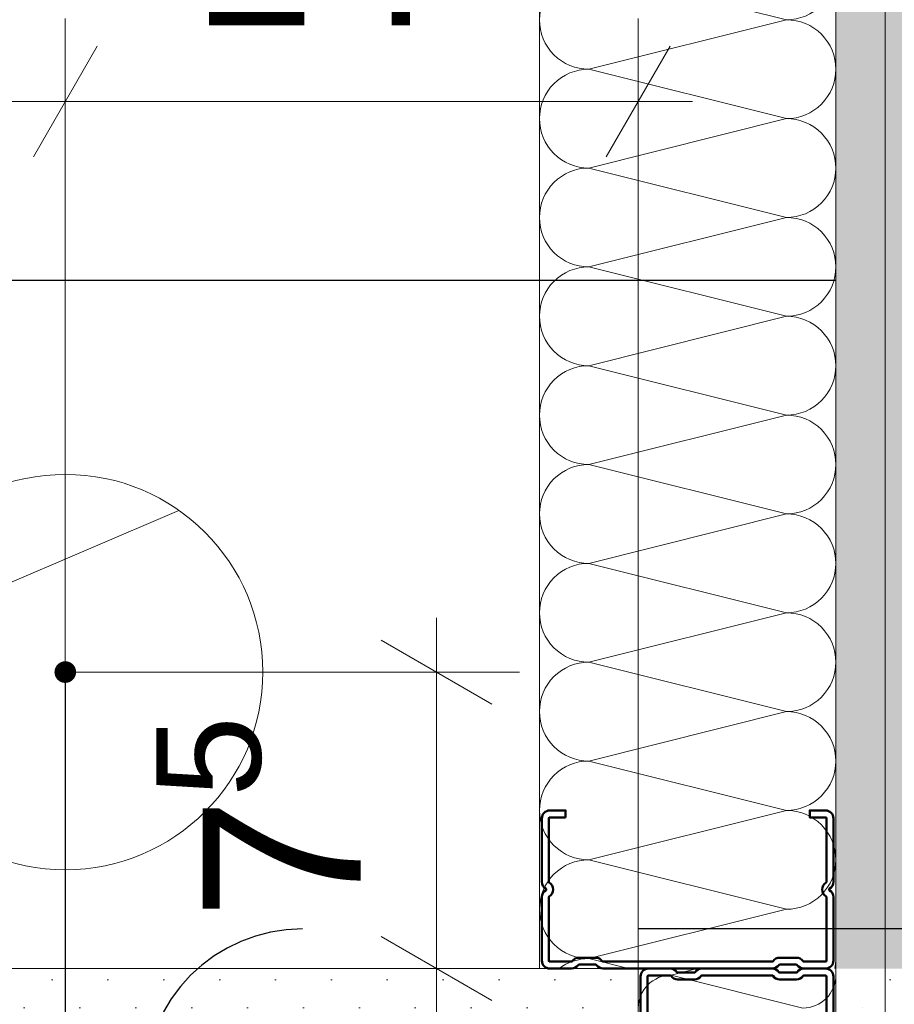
# Model space of a CAD drawing. Header units: metres. Extents: x -3.5 to 65.3, y -10.9 to 16.7.
# Tile 117 of 138: x 43.733 to 43.955, y 0.701 to 0.95. Entities that reach past the tile are written whole.
import ezdxf

# ---------------------------------------------------------------- set-up
doc = ezdxf.new("R2010")
doc.units = ezdxf.units.M
doc.header["$MEASUREMENT"] = 0
for name, pattern in [('Punktlinie eng', [0.015, 0.005, -0.01]), ('Untersicht', [0.04, 0.03, -0.01]), ('Wipeout_Contour', [1, 0, -1])]:
    doc.linetypes.add(name, pattern=pattern)
for name, color, linetype in [('102 - Bemaßung_ Beschriftung.Detail_ Ausschnitt', 7, 'Continuous'), ('208 - Marker.Detail', 7, 'Continuous'), ('607 - Struktur.Stütze', 7, 'Continuous'), ('608 - Struktur.Träger', 7, 'Continuous'), ('660 - Unterkonstruktion.Trockenbau', 7, 'Continuous'), ('Abbruch_603 - Struktur.Bodenplatte_ Decke Roh', 7, 'Continuous'), ('Neubau_102 - Bemaßung_ Beschriftung.Detail_ Ausschnitt', 7, 'Continuous'), ('Neubau_603 - Struktur.Bodenplatte_ Decke Roh', 7, 'Continuous'), ('Neubau_606 - Struktur.Wand Innen Ausbau', 7, 'Continuous')]:
    doc.layers.add(name, color=color, linetype=linetype)
doc.styles.add('ERSTELLTER_STIL_1', font='txt')
doc.linetypes.add('Abbruch 1', pattern='A,0,[1,2022.0244.A_L5A-PL07.11_iB_1.OG Detail - WC ( 2.26 - 2.27 )1.Shx,S=0.0007936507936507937,R=0,X=0,Y=0],-0.1,0', length=0.1)
doc.dimstyles.new('ERSTELLTER_STIL__1', dxfattribs={"dimtxt": 0.04, "dimasz": 0.02128, "dimexe": 0.18, "dimexo": 0.0625, "dimgap": 0, "dimtad": 1, "dimzin": 0, "dimdsep": 46, "dimtxsty": 'ERSTELLTER_STIL_1', "dimblk": 'ARROWHEAD_2', "dimblk1": 'ARROWHEAD_2', "dimblk2": 'ARROWHEAD_2', "dimcen": 0.09, "dimse1": 1, "dimse2": 1, "dimclrd": 7, "dimclre": 7, "dimclrt": 7, "dimazin": 0, "dimtfac": 1, "dimtdec": 4, "dimtmove": 0, "dimatfit": 3, "dimfxl": 1, "dimtolj": 1, "dimtzin": 0, "dimarcsym": 0})
doc.dimstyles.new('ERSTELLTER_STIL__2', dxfattribs={"dimtxt": 0.04, "dimasz": 0.02128, "dimexe": 0.18, "dimexo": 0.0625, "dimgap": 0, "dimtad": 1, "dimzin": 0, "dimdsep": 46, "dimtxsty": 'ERSTELLTER_STIL_1', "dimblk": 'ARROWHEAD_2', "dimblk1": 'ARROWHEAD_2', "dimblk2": 'ARROWHEAD_2', "dimcen": 0.09, "dimse1": 1, "dimse2": 1, "dimclrd": 7, "dimclre": 7, "dimclrt": 7, "dimazin": 0, "dimtfac": 1, "dimtdec": 4, "dimtmove": 2, "dimatfit": 3, "dimfxl": 1, "dimtolj": 1, "dimtzin": 0, "dimarcsym": 0})
doc.dimstyles.new('ERSTELLTER_STIL__3', dxfattribs={"dimtxt": 0.04, "dimasz": 0.02128, "dimexe": 0.18, "dimexo": 0.0625, "dimgap": 0, "dimtad": 1, "dimtih": 1, "dimtoh": 1, "dimzin": 0, "dimdsep": 46, "dimtxsty": 'ERSTELLTER_STIL_1', "dimblk": 'ARROWHEAD_2', "dimblk1": 'ARROWHEAD_2', "dimblk2": 'ARROWHEAD_2', "dimcen": 0.09, "dimse1": 1, "dimse2": 1, "dimclrd": 7, "dimclre": 7, "dimclrt": 7, "dimazin": 0, "dimtfac": 1, "dimtdec": 4, "dimtmove": 0, "dimatfit": 3, "dimfxl": 1, "dimtolj": 1, "dimtzin": 0, "dimarcsym": 0})
doc.dimstyles.new('ERSTELLTER_STIL__4', dxfattribs={"dimtxt": 0.04, "dimasz": 0.02128, "dimexe": 0.18, "dimexo": 0.0625, "dimgap": 0, "dimtad": 1, "dimtih": 1, "dimtoh": 1, "dimzin": 0, "dimdsep": 46, "dimtxsty": 'ERSTELLTER_STIL_1', "dimblk": 'ARROWHEAD_2', "dimblk1": 'ARROWHEAD_2', "dimblk2": 'ARROWHEAD_2', "dimcen": 0.09, "dimse1": 1, "dimse2": 1, "dimclrd": 7, "dimclre": 7, "dimclrt": 7, "dimazin": 0, "dimtfac": 1, "dimtdec": 4, "dimtmove": 2, "dimatfit": 3, "dimfxl": 1, "dimtolj": 1, "dimtzin": 0, "dimarcsym": 0})
doc.dimstyles.new('ERSTELLTER_STIL__5', dxfattribs={"dimtxt": 0.04, "dimasz": 0.02128, "dimexe": 0.18, "dimexo": 0.0625, "dimgap": 0, "dimtad": 1, "dimtih": 1, "dimtoh": 1, "dimzin": 0, "dimdsep": 46, "dimtxsty": 'ERSTELLTER_STIL_1', "dimblk": 'ARROWHEAD_2', "dimblk1": 'ARROWHEAD_2', "dimblk2": 'ARROWHEAD_2', "dimcen": 0.09, "dimclrd": 7, "dimclre": 7, "dimclrt": 7, "dimazin": 0, "dimtfac": 1, "dimtdec": 4, "dimtmove": 0, "dimatfit": 3, "dimfxl": 1, "dimtolj": 1, "dimtzin": 0, "dimarcsym": 0})
doc.dimstyles.new('ERSTELLTER_STIL__6', dxfattribs={"dimtxt": 0.04, "dimasz": 0.02128, "dimexe": 0.18, "dimexo": 0.0625, "dimgap": 0, "dimtad": 1, "dimzin": 0, "dimdsep": 46, "dimtxsty": 'ERSTELLTER_STIL_1', "dimblk": 'ARROWHEAD_2', "dimblk1": 'ARROWHEAD_2', "dimblk2": 'ARROWHEAD_2', "dimcen": 0.09, "dimclrd": 7, "dimclre": 7, "dimclrt": 7, "dimazin": 0, "dimtfac": 1, "dimtdec": 4, "dimtmove": 0, "dimatfit": 3, "dimfxl": 1, "dimtolj": 1, "dimtzin": 0, "dimarcsym": 0})
doc.dimstyles.new('ERSTELLTER_STIL__7', dxfattribs={"dimtxt": 0.18, "dimasz": 0.010944, "dimexe": 0.18, "dimexo": 0.0625, "dimgap": 0, "dimtad": 0, "dimtih": 1, "dimtoh": 1, "dimdec": 4, "dimzin": 0, "dimdsep": 46, "dimcen": 0.09, "dimadec": 0, "dimazin": 0, "dimtfac": 1, "dimtdec": 4, "dimtmove": 0, "dimatfit": 3, "dimldrblk": 'ARROWHEAD_11', "dimfxl": 1, "dimtolj": 1, "dimtzin": 0, "dimarcsym": 0})
pattern_1 = [(45, (0, 0), (-0.007071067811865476, 0.007071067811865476), [0, -0.01])]

# ---------------------------------------------------------------- blocks, each defined once
blk = doc.blocks.new('*X56')
at = {"layer": 'Neubau_606 - Struktur.Wand Innen Ausbau', "color": 7, "linetype": 'Continuous', "lineweight": 5}
for p in [(43.90497196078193, 0.7099822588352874), (43.93165565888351, 0.6999865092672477)]:
    blk.add_line(p, (43.89832232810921, 0.7083198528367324), dxfattribs=at)
for centre, radius, start, end in [((43.89832232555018, 0.6999865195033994), 0.0083333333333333, 89.99998240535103, 179.9999824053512), ((43.93165566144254, 0.7083198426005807), 0.008333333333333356, 269.999982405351, 359.9999824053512)]:
    blk.add_arc(centre, radius, start, end, dxfattribs=at)
blk = doc.blocks.new('*X76')
at = {"layer": 'Neubau_606 - Struktur.Wand Innen Ausbau', "color": 7, "linetype": 'Continuous', "lineweight": 5}
for p, q in [((43.92748906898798, 0.9499865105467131), (43.87748907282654, 0.9624865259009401)), ((43.92748906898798, 0.9499865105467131), (43.87748906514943, 0.9374865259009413)), ((43.92748906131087, 0.9249865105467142), (43.87748906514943, 0.9374865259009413)), ((43.92748906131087, 0.9249865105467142), (43.87748905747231, 0.9124865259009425)), ((43.92748905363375, 0.8999865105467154), (43.87748905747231, 0.9124865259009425)), ((43.92748905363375, 0.8999865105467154), (43.8774890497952, 0.8874865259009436)), ((43.92748904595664, 0.8749865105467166), (43.8774890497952, 0.8874865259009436)), ((43.92748904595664, 0.8749865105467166), (43.87748904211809, 0.8624865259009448)), ((43.92748903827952, 0.8499865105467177), (43.87748904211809, 0.8624865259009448)), ((43.92748903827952, 0.8499865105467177), (43.87748903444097, 0.837486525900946)), ((43.92748903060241, 0.8249865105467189), (43.87748903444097, 0.837486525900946)), ((43.92748903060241, 0.8249865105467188), (43.87748902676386, 0.8124865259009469)), ((43.9274890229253, 0.79998651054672), (43.87748902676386, 0.8124865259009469)), ((43.9274890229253, 0.79998651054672), (43.87748901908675, 0.7874865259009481)), ((43.92748901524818, 0.7749865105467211), (43.87748901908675, 0.7874865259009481)), ((43.92748901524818, 0.7749865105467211), (43.87748901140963, 0.7624865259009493)), ((43.92748900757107, 0.7499865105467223), (43.87748901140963, 0.7624865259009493)), ((43.92748900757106, 0.7499865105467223), (43.87748900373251, 0.7374865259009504)), ((43.92748899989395, 0.7249865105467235), (43.87748900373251, 0.7374865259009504)), ((43.92748899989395, 0.7249865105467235), (43.8774889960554, 0.7124865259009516)), ((43.88750602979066, 0.7099822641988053), (43.8774889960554, 0.7124865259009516))]:
    blk.add_line(p, q, dxfattribs=at)
for centre, radius, start, end in [((43.87748906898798, 0.9499865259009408), 0.01249999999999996, 89.99998240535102, 179.9999824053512), ((43.92748907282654, 0.9624865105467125), 0.01250000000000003, 269.999982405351, 359.9999824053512), ((43.87748906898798, 0.9499865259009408), 0.01250000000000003, 179.999982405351, 269.9999824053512), ((43.92748906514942, 0.9374865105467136), 0.01250000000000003, 359.999982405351, 89.99998240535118), ((43.87748906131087, 0.9249865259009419), 0.01249999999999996, 89.99998240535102, 179.9999824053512), ((43.92748906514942, 0.9374865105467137), 0.01250000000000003, 269.999982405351, 359.9999824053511), ((43.87748906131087, 0.9249865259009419), 0.01249999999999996, 179.999982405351, 269.9999824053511), ((43.92748905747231, 0.9124865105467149), 0.01249999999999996, 359.9999824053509, 89.99998240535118), ((43.87748905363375, 0.8999865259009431), 0.01249999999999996, 89.99998240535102, 179.9999824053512), ((43.92748905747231, 0.9124865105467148), 0.01250000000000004, 269.999982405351, 359.9999824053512), ((43.87748905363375, 0.8999865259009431), 0.01250000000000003, 179.999982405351, 269.9999824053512), ((43.9274890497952, 0.887486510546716), 0.01250000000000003, 359.999982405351, 89.99998240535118), ((43.87748904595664, 0.8749865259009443), 0.01249999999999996, 89.99998240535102, 179.9999824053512), ((43.9274890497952, 0.887486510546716), 0.01250000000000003, 269.999982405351, 359.9999824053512), ((43.87748904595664, 0.8749865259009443), 0.01250000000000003, 179.999982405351, 269.9999824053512), ((43.92748904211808, 0.8624865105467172), 0.01250000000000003, 359.999982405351, 89.99998240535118), ((43.87748903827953, 0.8499865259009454), 0.01249999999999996, 89.99998240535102, 179.9999824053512), ((43.92748904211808, 0.8624865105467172), 0.01250000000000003, 269.999982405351, 359.9999824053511), ((43.87748903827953, 0.8499865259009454), 0.01249999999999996, 179.999982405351, 269.9999824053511), ((43.92748903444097, 0.8374865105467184), 0.01249999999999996, 359.9999824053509, 89.99998240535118), ((43.87748903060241, 0.8249865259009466), 0.01249999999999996, 89.99998240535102, 179.9999824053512), ((43.92748903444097, 0.8374865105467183), 0.01250000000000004, 269.999982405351, 359.9999824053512), ((43.87748903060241, 0.8249865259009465), 0.01250000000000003, 179.999982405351, 269.9999824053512), ((43.92748902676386, 0.8124865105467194), 0.01250000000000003, 359.999982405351, 89.99998240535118), ((43.8774890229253, 0.7999865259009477), 0.01249999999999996, 89.99998240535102, 179.9999824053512), ((43.92748902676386, 0.8124865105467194), 0.01250000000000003, 269.999982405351, 359.9999824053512), ((43.8774890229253, 0.7999865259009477), 0.01250000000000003, 179.999982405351, 269.9999824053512), ((43.92748901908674, 0.7874865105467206), 0.01250000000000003, 359.999982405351, 89.99998240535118), ((43.87748901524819, 0.7749865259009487), 0.01249999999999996, 89.99998240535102, 179.9999824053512), ((43.92748901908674, 0.7874865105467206), 0.01250000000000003, 269.999982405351, 359.9999824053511), ((43.87748901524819, 0.7749865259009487), 0.01249999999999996, 179.999982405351, 269.9999824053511), ((43.92748901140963, 0.7624865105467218), 0.01249999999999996, 359.9999824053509, 89.99998240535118), ((43.87748900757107, 0.7499865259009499), 0.01249999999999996, 89.99998240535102, 179.9999824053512), ((43.92748901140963, 0.7624865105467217), 0.01250000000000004, 269.999982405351, 359.9999824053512), ((43.87748900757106, 0.7499865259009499), 0.01250000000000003, 179.9999824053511, 269.9999824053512), ((43.92748900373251, 0.7374865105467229), 0.01250000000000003, 359.9999824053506, 89.99998240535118), ((43.87748899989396, 0.7249865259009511), 0.01249999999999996, 89.99998240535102, 179.9999824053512), ((43.92748900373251, 0.7374865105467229), 0.01250000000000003, 269.999982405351, 359.9999824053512), ((43.87748899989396, 0.7249865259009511), 0.01250000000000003, 179.9999824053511, 269.9999824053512), ((43.87748899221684, 0.6999865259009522), 0.01249999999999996, 89.99998240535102, 126.9024012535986), ((43.92748899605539, 0.7124865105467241), 0.01250000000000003, 348.4431000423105, 359.9999824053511)]:
    blk.add_arc(centre, radius, start, end, dxfattribs=at)
blk = doc.blocks.new('*D165')
at = {"layer": '102 - Bemaßung_ Beschriftung.Detail_ Ausschnitt', "color": 7, "linetype": 'Continuous', "lineweight": 5}
for p, q in [((43.86498899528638, 1.076299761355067), (43.86498899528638, 1.118299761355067)), ((43.62807189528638, 1.111299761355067), (43.61190609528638, 1.083299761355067)), ((43.87307189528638, 1.111299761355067), (43.85690609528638, 1.083299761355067)), ((43.61998899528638, 1.097299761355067), (43.86498899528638, 1.097299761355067))]:
    blk.add_line(p, q, dxfattribs=at)
at = {"layer": '102 - Bemaßung_ Beschriftung.Detail_ Ausschnitt', "color": 7, "lineweight": 5, "insert": (43.70211769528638, 1.104865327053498), "char_height": 0.04, "attachment_point": 7, "style": 'ERSTELLTER_STIL_1'}
blk.add_mtext('\\A1;{\\pql;\\fArial|b0|i0|c0|p38;24\\fArial|b0|i0|c0|p38;\\A1{\\H.66x;\\S5^  ;}}', dxfattribs=at)
blk = doc.blocks.new('ARROWHEAD_2')
at = {"color": 0, "linetype": 'Continuous', "lineweight": 0}
for p, q in [((-0.3781315, -0.655), (0.3781315, 0.655)), ((0, 0), (-1, 0))]:
    blk.add_line(p, q, dxfattribs=at)
blk = doc.blocks.new('*D166')
at = {"layer": '102 - Bemaßung_ Beschriftung.Detail_ Ausschnitt', "color": 7, "linetype": 'Continuous', "lineweight": 5}
for p, q in [((43.86498899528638, 1.076299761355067), (43.86498899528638, 1.118299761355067)), ((43.96498877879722, 1.076299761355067), (43.96498877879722, 1.118299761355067)), ((43.87307189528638, 1.111299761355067), (43.85690609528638, 1.083299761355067)), ((43.97307175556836, 1.111299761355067), (43.95690595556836, 1.083299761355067)), ((43.86498899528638, 1.097299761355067), (43.96498877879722, 1.097299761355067))]:
    blk.add_line(p, q, dxfattribs=at)
at = {"color": 254, "linetype": 'Wipeout_Contour', "lineweight": 0, "ltscale": 175.7289580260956}
blk.add_wipeout([(43.87713452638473, 1.0977997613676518), (43.95284332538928, 1.0977997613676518), (43.95284332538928, 1.152799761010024), (43.87713452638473, 1.152799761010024)], dxfattribs=at).dxf.layer = '102 - Bemaßung_ Beschriftung.Detail_ Ausschnitt'
at = {"layer": '102 - Bemaßung_ Beschriftung.Detail_ Ausschnitt', "color": 7, "lineweight": 5, "insert": (43.88463452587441, 1.105299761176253), "char_height": 0.04, "attachment_point": 7, "style": 'ERSTELLTER_STIL_1'}
blk.add_mtext('\\A1;{\\pql;\\fArial|b0|i0|c0|p38;10}', dxfattribs=at)
blk = doc.blocks.new('*D213')
at = {"layer": '102 - Bemaßung_ Beschriftung.Detail_ Ausschnitt', "color": 7, "linetype": 'Continuous', "lineweight": 5}
for p, q in [((44.51498904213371, 0.7099822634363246), (44.51498904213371, 1.084975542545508)), ((44.50098904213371, 0.7180651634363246), (44.52898904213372, 0.7018993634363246)), ((44.53598904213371, 0.7099822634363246), (44.49398904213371, 0.7099822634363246)), ((44.51498904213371, 0.2549999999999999), (44.51498904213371, 0.7099822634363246)), ((44.50098904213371, 0.2630828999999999), (44.52898904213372, 0.2469170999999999)), ((44.53598904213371, 0.2549999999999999), (44.49398904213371, 0.2549999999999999))]:
    blk.add_line(p, q, dxfattribs=at)
at = {"layer": '102 - Bemaßung_ Beschriftung.Detail_ Ausschnitt', "color": 7, "lineweight": 5, "insert": (44.50764729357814, 0.4421198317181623), "char_height": 0.04, "attachment_point": 7, "rotation": 90, "style": 'ERSTELLTER_STIL_1'}
blk.add_mtext('\\A1;{\\pql;\\fArial|b0|i0|c0|p38;45\\fArial|b0|i0|c0|p38;\\A1{\\H.66x;\\S5^  ;}}', dxfattribs=at)
blk = doc.blocks.new('*D214')
at = {"layer": '102 - Bemaßung_ Beschriftung.Detail_ Ausschnitt', "color": 7, "linetype": 'Continuous', "lineweight": 5}
for p, q in [((44.50098904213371, 1.093058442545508), (44.52898904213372, 1.076892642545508)), ((44.53598904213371, 1.084975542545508), (44.49398904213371, 1.084975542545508)), ((44.51498904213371, 0.7099822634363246), (44.51498904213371, 1.084975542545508)), ((44.50098904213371, 0.7180651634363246), (44.52898904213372, 0.7018993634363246))]:
    blk.add_line(p, q, dxfattribs=at)
at = {"layer": '102 - Bemaßung_ Beschriftung.Detail_ Ausschnitt', "color": 7, "lineweight": 5, "insert": (44.50767472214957, 0.8032046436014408), "char_height": 0.04, "attachment_point": 7, "rotation": 90, "style": 'ERSTELLTER_STIL_1'}
blk.add_mtext('\\A1;{\\pql;\\fArial|b0|i0|c0|p38;37\\fArial|b0|i0|c0|p38;\\A1{\\H.66x;\\S5^  ;}}', dxfattribs=at)
blk = doc.blocks.new('*D330')
at = {"layer": '102 - Bemaßung_ Beschriftung.Detail_ Ausschnitt', "color": 7, "linetype": 'Continuous', "lineweight": 5}
for p, q in [((43.75998980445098, 2.829243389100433), (43.75998980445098, 2.871243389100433)), ((43.93998899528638, 2.829243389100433), (43.93998899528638, 2.871243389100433)), ((43.76807270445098, 2.864243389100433), (43.75190690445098, 2.836243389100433)), ((43.94807189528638, 2.864243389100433), (43.93190609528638, 2.836243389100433)), ((43.75998980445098, 2.850243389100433), (43.93998899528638, 2.850243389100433))]:
    blk.add_line(p, q, dxfattribs=at)
at = {"layer": '102 - Bemaßung_ Beschriftung.Detail_ Ausschnitt', "color": 7, "lineweight": 5, "insert": (43.81963500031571, 2.858243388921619), "char_height": 0.04, "attachment_point": 7, "style": 'ERSTELLTER_STIL_1'}
blk.add_mtext('\\A1;{\\pql;\\fArial|b0|i0|c0|p38;18}', dxfattribs=at)
blk = doc.blocks.new('*D331')
at = {"layer": '102 - Bemaßung_ Beschriftung.Detail_ Ausschnitt', "color": 7, "linetype": 'Continuous', "lineweight": 5}
for p, q in [((43.93998899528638, 2.829243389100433), (43.93998899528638, 2.871243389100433)), ((43.96498899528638, 2.829243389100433), (43.96498899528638, 2.871243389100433)), ((43.94807189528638, 2.864243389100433), (43.93190609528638, 2.836243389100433)), ((43.95690609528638, 2.836243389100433), (43.97307189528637, 2.864243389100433)), ((43.93998899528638, 2.850243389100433), (43.96498899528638, 2.850243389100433)), ((43.96498899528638, 2.850243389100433), (43.97868099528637, 2.850243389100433))]:
    blk.add_line(p, q, dxfattribs=at)
at = {"layer": '102 - Bemaßung_ Beschriftung.Detail_ Ausschnitt', "color": 7, "lineweight": 5, "insert": (43.97248873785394, 2.857808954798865), "char_height": 0.04, "attachment_point": 7, "style": 'ERSTELLTER_STIL_1'}
blk.add_mtext('\\A1;{\\pql;\\fArial|b0|i0|c0|p38;2\\fArial|b0|i0|c0|p38;\\A1{\\H.66x;\\S5^  ;}}', dxfattribs=at)
blk = doc.blocks.new('*D398')
at = {"layer": '102 - Bemaßung_ Beschriftung.Detail_ Ausschnitt', "color": 7, "linetype": 'Continuous', "lineweight": 5}
for p, q in [((43.88998892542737, 0.5502385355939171), (43.88998892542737, 0.5922385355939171)), ((43.96498892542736, 0.5502385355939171), (43.96498892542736, 0.5922385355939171)), ((43.89807182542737, 0.5852385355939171), (43.88190602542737, 0.5572385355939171)), ((43.97307182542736, 0.5852385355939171), (43.95690602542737, 0.5572385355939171)), ((43.87629692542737, 0.5712385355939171), (43.88998892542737, 0.5712385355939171)), ((43.88998892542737, 0.5712385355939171), (43.96498892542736, 0.5712385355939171))]:
    blk.add_line(p, q, dxfattribs=at)
at = {"layer": '102 - Bemaßung_ Beschriftung.Detail_ Ausschnitt', "color": 7, "lineweight": 5, "insert": (43.90229482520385, 0.5788041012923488), "char_height": 0.04, "attachment_point": 7, "style": 'ERSTELLTER_STIL_1'}
blk.add_mtext('\\A1;{\\pql;\\fArial|b0|i0|c0|p38;7\\fArial|b0|i0|c0|p38;\\A1{\\H.66x;\\S5^  ;}}', dxfattribs=at)
blk = doc.blocks.new('*D401')
at = {"layer": '102 - Bemaßung_ Beschriftung.Detail_ Ausschnitt', "color": 7, "linetype": 'Continuous', "lineweight": 5}
for p, q in [((43.61998856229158, 0.9083260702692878), (43.61998856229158, 0.9503260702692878)), ((43.74498896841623, 0.7849822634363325), (43.74498896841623, 0.9503260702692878)), ((43.62807146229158, 0.9433260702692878), (43.61190566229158, 0.9153260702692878)), ((43.75307189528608, 0.9433260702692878), (43.73690609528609, 0.9153260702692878)), ((43.60629656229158, 0.9293260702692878), (43.61998856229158, 0.9293260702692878)), ((43.61998856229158, 0.9293260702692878), (43.74498896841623, 0.9293260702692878))]:
    blk.add_line(p, q, dxfattribs=at)
at = {"layer": '102 - Bemaßung_ Beschriftung.Detail_ Ausschnitt', "color": 7, "lineweight": 5, "insert": (43.64211747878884, 0.9368916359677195), "char_height": 0.04, "attachment_point": 7, "style": 'ERSTELLTER_STIL_1'}
blk.add_mtext('\\A1;{\\pql;\\fArial|b0|i0|c0|p38;12\\fArial|b0|i0|c0|p38;\\A1{\\H.66x;\\S5^  ;}}', dxfattribs=at)
blk = doc.blocks.new('*D402')
at = {"layer": '102 - Bemaßung_ Beschriftung.Detail_ Ausschnitt', "color": 7, "linetype": 'Continuous', "lineweight": 5}
for p, q in [((43.8899888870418, 0.7099822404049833), (43.8899888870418, 0.9503260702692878)), ((43.75307189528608, 0.9433260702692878), (43.73690609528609, 0.9153260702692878)), ((43.8819059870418, 0.9153260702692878), (43.8980717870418, 0.9433260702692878)), ((43.74498899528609, 0.9293260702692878), (43.8899888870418, 0.9293260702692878)), ((43.8899888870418, 0.9293260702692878), (43.9036808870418, 0.9293260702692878))]:
    blk.add_line(p, q, dxfattribs=at)
at = {"layer": '102 - Bemaßung_ Beschriftung.Detail_ Ausschnitt', "color": 7, "lineweight": 5, "insert": (43.77711766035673, 0.9368916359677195), "char_height": 0.04, "attachment_point": 7, "style": 'ERSTELLTER_STIL_1'}
blk.add_mtext('\\A1;{\\pql;\\fArial|b0|i0|c0|p38;14\\fArial|b0|i0|c0|p38;\\A1{\\H.66x;\\S5^  ;}}', dxfattribs=at)
blk = doc.blocks.new('*D403')
at = {"layer": '102 - Bemaßung_ Beschriftung.Detail_ Ausschnitt', "color": 7, "linetype": 'Continuous', "lineweight": 5}
for p, q in [((43.83896632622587, 0.7849822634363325), (43.83896632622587, 0.7986742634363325)), ((43.85296632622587, 0.7768993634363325), (43.82496632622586, 0.7930651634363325)), ((43.85996632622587, 0.7849822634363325), (43.74498899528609, 0.7849822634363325)), ((43.83896632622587, 0.7099822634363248), (43.83896632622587, 0.7849822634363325)), ((43.82496632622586, 0.7180651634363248), (43.85296632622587, 0.7018993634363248)), ((43.85996632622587, 0.7099822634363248), (43.56998899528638, 0.7099822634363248)), ((43.83896632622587, 0.6962902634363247), (43.83896632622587, 0.7099822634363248))]:
    blk.add_line(p, q, dxfattribs=at)
at = {"layer": '102 - Bemaßung_ Beschriftung.Detail_ Ausschnitt', "color": 7, "lineweight": 5, "insert": (43.83140076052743, 0.7222881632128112), "char_height": 0.04, "attachment_point": 7, "rotation": 90, "style": 'ERSTELLTER_STIL_1'}
blk.add_mtext('\\A1;{\\pql;\\fArial|b0|i0|c0|p38;7\\fArial|b0|i0|c0|p38;\\A1{\\H.66x;\\S5^  ;}}', dxfattribs=at)
blk = doc.blocks.new('ARROWHEAD_11')
at = {"color": 0, "linetype": 'Continuous', "lineweight": 0}
blk.add_line((0, 0), (-1, 0), dxfattribs=at)
at = {"color": 0, "linetype": 'Continuous', "lineweight": 0, "const_width": 0.25, "flags": 128}
blk.add_lwpolyline([(-0.125, 0, 1), (0.125, 0, 1)], format="xyb", close=True, dxfattribs=at)

msp = doc.modelspace()

# ---------------------------------------------------------------- hatches: boundary and pattern name
at = {"layer": '607 - Struktur.Stütze', "linetype": 'Continuous', "lineweight": 0, "true_color": 0x000000}
h = msp.add_hatch(dxfattribs=at)
h.set_pattern_fill('Gips_0001', color=18, style=0, pattern_type=2)
h.set_pattern_definition(pattern_1)
h.paths.add_polyline_path([(43.56998899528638, 0.709982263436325), (43.56998899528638, 0.2549999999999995), (43.57998899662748, 0.2549999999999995), (43.57998899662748, 0.6999822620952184), (43.87998899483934, 0.6999822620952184), (43.87998899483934, 0.2549999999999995), (43.88998899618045, 0.2549999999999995), (43.88998899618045, 0.709982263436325)])
at = {"layer": 'Neubau_606 - Struktur.Wand Innen Ausbau', "linetype": 'Continuous', "lineweight": 0, "true_color": 0x000000}
h = msp.add_hatch(dxfattribs=at)
h.set_pattern_fill('Gips_0001', color=18, style=0, pattern_type=2)
h.set_pattern_definition(pattern_1)
h.paths.add_polyline_path([(43.93998992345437, 3.732498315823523), (43.93998899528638, 0.7099822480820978), (43.95248899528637, 0.709982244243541), (43.95248992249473, 3.72937330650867), (43.9483232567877, 3.732498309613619)])
h = msp.add_hatch(dxfattribs=at)
h.set_pattern_fill('Gips_0001', color=18, style=0, pattern_type=2)
h.set_pattern_definition(pattern_1)
h.paths.add_polyline_path([(43.95248991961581, 3.719998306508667), (43.95248899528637, 0.709982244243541), (43.96498899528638, 0.709982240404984), (43.96498991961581, 3.719998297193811)])
h = msp.add_hatch(dxfattribs=at)
h.set_pattern_fill('Gips_0001', color=18, style=0, pattern_type=2)
h.set_pattern_definition(pattern_1)
h.paths.add_polyline_path([(43.95248885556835, 0.2549999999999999), (43.95248899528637, 0.7099822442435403), (43.93998899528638, 0.7099822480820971), (43.93998885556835, 0.2549999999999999)])
h = msp.add_hatch(dxfattribs=at)
h.set_pattern_fill('Gips_0001', color=18, style=0, pattern_type=2)
h.set_pattern_definition(pattern_1)
h.paths.add_polyline_path([(43.96498885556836, 0.2549999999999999), (43.96498899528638, 0.7099822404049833), (43.95248899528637, 0.7099822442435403), (43.95248885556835, 0.2549999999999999)])

# ---------------------------------------------------------------- linework, layer by layer
at = {"layer": '208 - Marker.Detail', "color": 30, "linetype": 'Punktlinie eng', "lineweight": 25, "true_color": 0xff6e00}
msp.add_arc((43.80498901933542, 0.6799999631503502), 0.03999999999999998, 90, 180, dxfattribs=at)
at = {"layer": '607 - Struktur.Stütze', "color": 7, "linetype": 'Continuous', "lineweight": 5, "flags": 128}
msp.add_lwpolyline([(43.88998899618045, 0.2549999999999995), (43.88998899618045, 0.709982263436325), (43.56998899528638, 0.709982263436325), (43.56998899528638, 0.2549999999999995)], dxfattribs=at)
at = {"layer": '608 - Struktur.Träger', "color": 7, "linetype": 'Untersicht', "lineweight": 13}
msp.add_line((0.3799889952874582, 0.7099822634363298), (61.87998899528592, 0.7099822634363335), dxfattribs=at)
at = {"layer": 'Abbruch_603 - Struktur.Bodenplatte_ Decke Roh', "color": 7, "linetype": 'Abbruch 1', "lineweight": 18}
for centre, start, end in [((43.74498899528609, 0.7849822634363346), 90, 180), ((43.74498899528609, 0.7849822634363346), 0, 90), ((43.74498899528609, 0.7849822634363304), 180, 270), ((43.74498899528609, 0.7849822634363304), 270, 0)]:
    msp.add_arc(centre, 0.04999999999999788, start, end, dxfattribs=at)
at = {"layer": 'Neubau_603 - Struktur.Bodenplatte_ Decke Roh', "color": 1, "linetype": 'Continuous', "lineweight": 5}
msp.add_line((43.72498899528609, 0.80498226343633), (43.77375208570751, 0.8258807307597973), dxfattribs=at)
at = {"layer": 'Neubau_606 - Struktur.Wand Innen Ausbau', "color": 1, "linetype": 'Continuous', "lineweight": 5}
for p, q in [((43.93998899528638, 0.7099822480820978), (43.93998994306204, 3.732498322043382)), ((43.95248899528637, 0.709982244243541), (43.95248992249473, 3.72937330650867)), ((43.93998885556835, 0.2549999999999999), (43.93998899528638, 0.7099822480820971)), ((43.95248885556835, 0.2549999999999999), (43.95248899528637, 0.7099822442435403))]:
    msp.add_line(p, q, dxfattribs=at)
at = {"layer": 'Neubau_606 - Struktur.Wand Innen Ausbau', "color": 1, "linetype": 'Continuous', "lineweight": 5, "flags": 128}
msp.add_lwpolyline([(43.86498994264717, 3.794998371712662), (43.86498899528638, 0.7099822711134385)], dxfattribs=at)

# ---------------------------------------------------------------- block references
at = {"layer": 'Neubau_606 - Struktur.Wand Innen Ausbau', "color": 1, "lineweight": 13}
for name in ['*X76', '*X56']:
    msp.add_blockref(name, (0, 0), dxfattribs=at)

# ---------------------------------------------------------------- dimensions: what is measured, and where the dimension line sits
at = {"layer": '102 - Bemaßung_ Beschriftung.Detail_ Ausschnitt', "color": 7, "linetype": 'Continuous', "lineweight": 5}
for base, p1, p2, dimstyle, picture, middle in [((43.74498899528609, 0.9293260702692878), (43.61998856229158, 2.120000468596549), (43.74498899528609, 0.7849822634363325), 'ERSTELLTER_STIL__5', '*D401', (43.72663527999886, 0.9573260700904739)), ((43.86498899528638, 1.097299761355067), (43.61998899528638, 0.7099822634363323), (43.86498899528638, 0.7099822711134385), 'ERSTELLTER_STIL__3', '*D165', (43.7866354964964, 1.125299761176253))]:
    dim = msp.add_linear_dim(base=base, p1=p1, p2=p2, dimstyle=dimstyle, dxfattribs=at)
    dim.commit()
    dim.dimension.update_dxf_attribs({"geometry": picture, "text_midpoint": middle, "dimtype": 160})

# ---------------------------------------------------------------- next in the draw order: dimensions: what is measured, and where the dimension line sits
dim = msp.add_linear_dim(base=(43.96498885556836, 1.097299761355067), p1=(43.86498899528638, 0.7099822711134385), p2=(43.96498885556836, 0.2549999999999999), dimstyle='ERSTELLTER_STIL__3', dxfattribs=at)
dim.commit()
dim.dimension.update_dxf_attribs({"geometry": '*D166', "text_midpoint": (43.91512872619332, 1.125299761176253), "dimtype": 160})

# ---------------------------------------------------------------- next in the draw order: linework, layer by layer
at = {"layer": '208 - Marker.Detail', "color": 30, "linetype": 'Punktlinie eng', "lineweight": 25, "true_color": 0xff6e00}
msp.add_line((44.38998982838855, 0.7199999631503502), (43.80498901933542, 0.7199999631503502), dxfattribs=at)
at = {"layer": '660 - Unterkonstruktion.Trockenbau', "color": 7, "linetype": 'Continuous', "lineweight": 25}
msp.add_lwpolyline([(43.939989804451, 0.8839981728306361), (43.56998810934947, 0.8839981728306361)], dxfattribs=at)
at = {"layer": '660 - Unterkonstruktion.Trockenbau', "color": 7, "linetype": 'Continuous', "lineweight": 50, "flags": 128}
msp.add_lwpolyline([(43.87158899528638, 0.7482322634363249), (43.87158899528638, 0.7499822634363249), (43.86758899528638, 0.7499822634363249, 0.414213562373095), (43.86558899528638, 0.7479822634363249), (43.86558899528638, 0.7319308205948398, 0.267949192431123), (43.86658899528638, 0.7301987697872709, -0.5773502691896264), (43.86658899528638, 0.7297657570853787, 0.267949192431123), (43.86558899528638, 0.7280337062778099), (43.86558899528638, 0.7119822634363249, 0.414213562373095), (43.86758899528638, 0.7099822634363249), (43.87308899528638, 0.7099822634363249, 0.2504916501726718), (43.87475195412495, 0.7108711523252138, -0.2504916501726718), (43.87495982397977, 0.7109822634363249), (43.87921816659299, 0.7109822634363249, -0.2504916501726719), (43.87942603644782, 0.7108711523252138, 0.2504916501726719), (43.88108899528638, 0.7099822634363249), (43.92388899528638, 0.7099822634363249, 0.2504916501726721), (43.92555195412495, 0.7108711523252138, -0.2504916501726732), (43.92575982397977, 0.7109822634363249), (43.93001816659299, 0.7109822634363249, -0.2504916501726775), (43.93022603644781, 0.7108711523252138, 0.2504916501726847), (43.93188899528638, 0.7099822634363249), (43.93738899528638, 0.7099822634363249, 0.4142135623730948), (43.93938899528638, 0.7119822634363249), (43.93938899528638, 0.7280337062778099, 0.2679491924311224), (43.93838899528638, 0.7297657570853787, -0.5773502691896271), (43.93838899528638, 0.7301987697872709, 0.2679491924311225), (43.93938899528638, 0.7319308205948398), (43.93938899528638, 0.7479822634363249, 0.414213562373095), (43.93738899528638, 0.7499822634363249), (43.93338899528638, 0.7499822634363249), (43.93338899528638, 0.7482322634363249), (43.93738899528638, 0.7482322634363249, -0.414213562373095), (43.93763899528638, 0.7479822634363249), (43.93763899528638, 0.7319308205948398, -0.2679491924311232), (43.93751399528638, 0.7317143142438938, 0.5773502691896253), (43.93751399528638, 0.728250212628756, -0.2679491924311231), (43.93763899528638, 0.7280337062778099), (43.93763899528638, 0.7119822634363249, -0.414213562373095), (43.93738899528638, 0.7117322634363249), (43.93188899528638, 0.7117322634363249, -0.2504916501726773), (43.93168112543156, 0.711843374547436, 0.2504916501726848), (43.93001816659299, 0.7127322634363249), (43.92575982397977, 0.7127322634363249, 0.250491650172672), (43.9240968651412, 0.711843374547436, -0.2504916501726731), (43.92388899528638, 0.7117322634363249), (43.88108899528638, 0.7117322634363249, -0.2504916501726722), (43.88088112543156, 0.711843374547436, 0.2504916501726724), (43.87921816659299, 0.7127322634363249), (43.87495982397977, 0.7127322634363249, 0.2504916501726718), (43.8732968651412, 0.711843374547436, -0.2504916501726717), (43.87308899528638, 0.7117322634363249), (43.86758899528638, 0.7117322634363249, -0.414213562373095), (43.86733899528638, 0.7119822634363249), (43.86733899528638, 0.7280337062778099, -0.2679491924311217), (43.86746399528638, 0.728250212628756, 0.5773502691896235), (43.86746399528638, 0.7317143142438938, -0.2679491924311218), (43.86733899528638, 0.7319308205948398), (43.86733899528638, 0.7479822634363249, -0.4142135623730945), (43.86758899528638, 0.7482322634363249)], format="xyb", close=True, dxfattribs=at)
for points in [[(43.89058899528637, 0.6919308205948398), (43.89058899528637, 0.7079822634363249, -0.414213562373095), (43.89258899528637, 0.7099822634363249), (43.89808899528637, 0.7099822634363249, -0.2504916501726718), (43.89975195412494, 0.7090933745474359, 0.2504916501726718), (43.89995982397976, 0.7089822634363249), (43.90421816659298, 0.7089822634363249, 0.2504916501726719), (43.90442603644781, 0.7090933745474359, -0.2504916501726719), (43.90608899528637, 0.7099822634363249), (43.92388899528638, 0.7099822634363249, -0.2504916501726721), (43.92555195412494, 0.7090933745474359, 0.2504916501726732), (43.92575982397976, 0.7089822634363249), (43.93001816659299, 0.7089822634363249, 0.2504916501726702), (43.93022603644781, 0.7090933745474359, -0.2504916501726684), (43.93188899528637, 0.7099822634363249), (43.93738899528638, 0.7099822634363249, -0.4142135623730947), (43.93938899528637, 0.7079822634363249), (43.93938899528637, 0.6919308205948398, -0.2679491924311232)], [(43.93763899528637, 0.6919308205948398), (43.93763899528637, 0.7079822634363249, 0.414213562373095), (43.93738899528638, 0.7082322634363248), (43.93188899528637, 0.7082322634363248, 0.25049165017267), (43.93168112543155, 0.7081211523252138, -0.2504916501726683), (43.93001816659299, 0.7072322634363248), (43.92575982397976, 0.7072322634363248, -0.250491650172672), (43.92409686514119, 0.7081211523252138, 0.2504916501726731), (43.92388899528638, 0.7082322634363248), (43.90608899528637, 0.7082322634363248, 0.2504916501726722), (43.90588112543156, 0.7081211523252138, -0.2504916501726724), (43.90421816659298, 0.7072322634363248), (43.89995982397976, 0.7072322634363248, -0.2504916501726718), (43.89829686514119, 0.7081211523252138, 0.2504916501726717), (43.89808899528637, 0.7082322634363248), (43.89258899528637, 0.7082322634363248, 0.414213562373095), (43.89233899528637, 0.7079822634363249), (43.89233899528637, 0.6919308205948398, 0.2679491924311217)]]:
    msp.add_lwpolyline(points, format="xyb", dxfattribs=at)

# ---------------------------------------------------------------- next in the draw order: dimensions: what is measured, and where the dimension line sits
at = {"layer": '102 - Bemaßung_ Beschriftung.Detail_ Ausschnitt', "color": 7, "linetype": 'Continuous', "lineweight": 5}
for base, p1, p2, dimstyle, picture, middle in [((43.93998899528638, 2.850243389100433), (43.75998980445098, 3.504975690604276), (43.93998899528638, 0.7099822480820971), 'ERSTELLTER_STIL__3', '*D330', (43.85012920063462, 2.878243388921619)), ((43.96498899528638, 2.850243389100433), (43.93998899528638, 0.7099822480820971), (43.96498899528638, 0.7099822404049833), 'ERSTELLTER_STIL__4', '*D331', (44.04175933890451, 2.878243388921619)), ((43.88998892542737, 0.9293260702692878), (43.74498899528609, 0.7849822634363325), (43.88998892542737, 0.4824911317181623), 'ERSTELLTER_STIL__5', '*D402', (43.86163546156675, 0.9573260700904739)), ((43.96498892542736, 0.5712385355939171), (43.88998892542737, 0.4824911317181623), (43.96498892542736, 0.4824911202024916), 'ERSTELLTER_STIL__5', '*D398', (43.97156542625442, 0.5992385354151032))]:
    dim = msp.add_linear_dim(base=base, p1=p1, p2=p2, dimstyle=dimstyle, dxfattribs=at)
    dim.commit()
    dim.dimension.update_dxf_attribs({"geometry": picture, "text_midpoint": middle, "dimtype": 160})
for base, p1, p2, dimstyle, picture, middle in [((44.51498904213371, 1.084975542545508), (43.88998899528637, 0.7099822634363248), (43.75998980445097, 1.084975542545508), 'ERSTELLTER_STIL__2', '*D214', (44.48698904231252, 0.8877224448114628)), ((44.51498904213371, 0.7099822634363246), (43.96498885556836, 0.2549999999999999), (43.88998899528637, 0.7099822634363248), 'ERSTELLTER_STIL__1', '*D213', (44.48698904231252, 0.5266376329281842)), ((43.83896632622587, 0.7849822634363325), (43.56998899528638, 0.7099822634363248), (43.74498899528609, 0.7849822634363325), 'ERSTELLTER_STIL__6', '*D403', (43.81096632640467, 0.7915587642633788))]:
    dim = msp.add_linear_dim(base=base, p1=p1, p2=p2, angle=90, dimstyle=dimstyle, dxfattribs=at)
    dim.commit()
    dim.dimension.update_dxf_attribs({"geometry": picture, "text_midpoint": middle, "dimtype": 160, "text_rotation": 90})

# ---------------------------------------------------------------- next in the draw order: leaders
at = {"layer": 'Neubau_102 - Bemaßung_ Beschriftung.Detail_ Ausschnitt', "color": 1, "linetype": 'Continuous', "lineweight": 13, "annotation_type": 0, "has_hookline": 1, "hookline_direction": 0, "text_width": 0.307802}
msp.add_leader([(43.74498899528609, 0.7849822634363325), (43.74498899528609, 0.4886150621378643), (44.33027845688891, 0.4886150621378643)], dimstyle='ERSTELLTER_STIL__7', dxfattribs=at)

doc.saveas('drawing.dxf')
